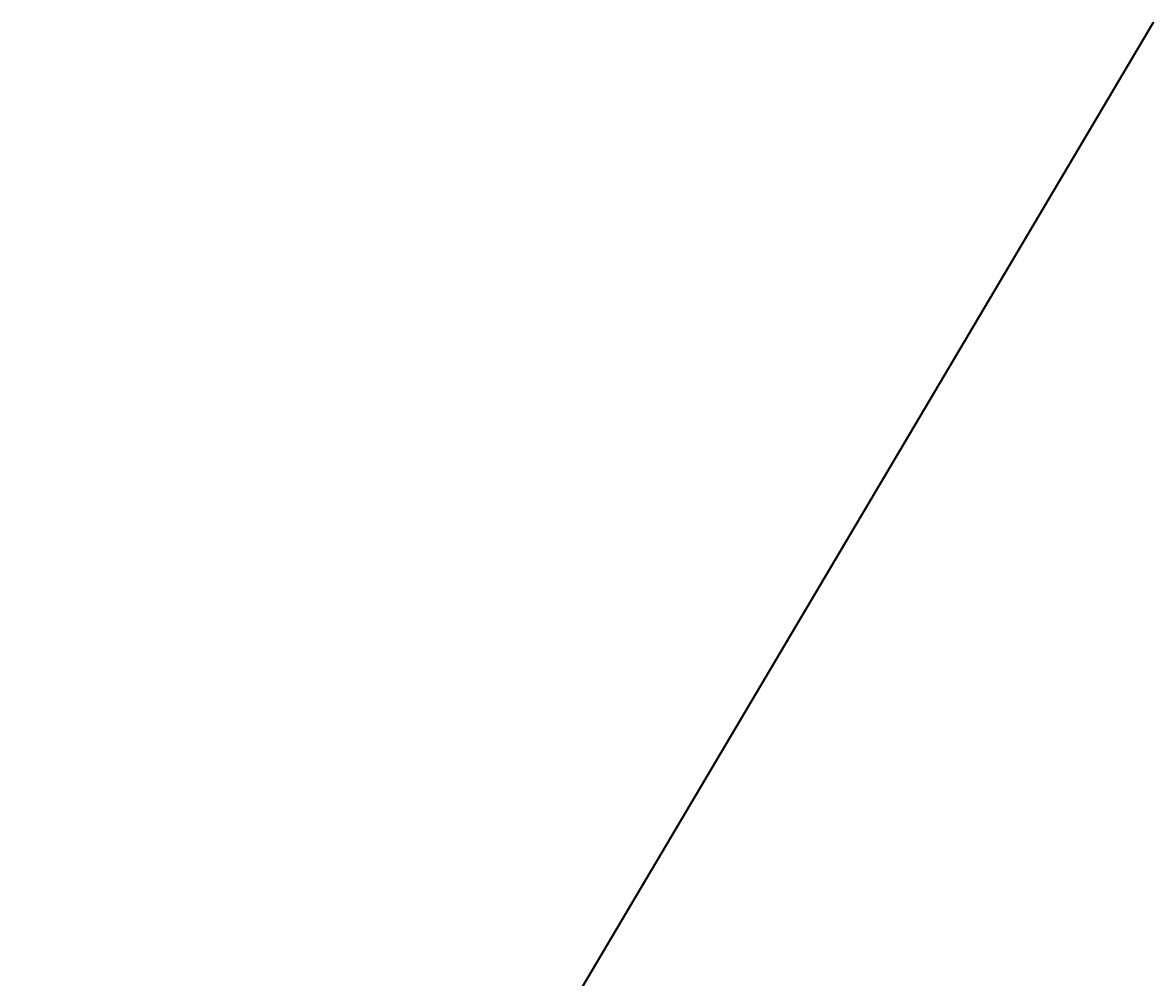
# Model space of a CAD drawing. Header units: metres. Extents: x -11 to 3521716, y 0 to 5943557.
# Tile 24 of 24: x 0 to 3521716, y 2971778 to 5943557. Entities that reach past the tile are written whole.
import ezdxf

# ---------------------------------------------------------------- set-up
doc = ezdxf.new("R2010")
doc.units = ezdxf.units.M
doc.header["$PDMODE"] = 35
doc.header["$PDSIZE"] = 0.1
doc.linetypes.add('AUSGEZOGEN', pattern=[2, 1, 1])
for name, color, linetype in [('_NORDPFEIL', 7, 'Continuous'), ('IBJ_Bauflächen', 10, 'Continuous'), ('IBJ_Sonstiges', 10, 'Continuous'), ('IBJ_Stahlbau', 10, 'Continuous'), ('T__TEXT', 2, 'Continuous'), ('T__VERM', 3, 'Continuous')]:
    doc.layers.add(name, color=color, linetype=linetype)
doc.layers.add('IBJ_DB-Grenze', color=3, linetype='Continuous', true_color=0x00ff00)
doc.styles.add('SIMPLEX7', font='simplexd.shx', dxfattribs={"width": 0.7})
doc.styles.get("Standard").update_dxf_attribs({"font": 'simplex.shx', "width": 0.7})
doc.dimstyles.new('SOFI35$0', dxfattribs={"dimtxt": 3.5, "dimasz": 0.35, "dimexe": 0.18, "dimexo": 0.0625, "dimgap": 0.945, "dimtad": 1, "dimdec": 3, "dimrnd": 0.001, "dimzin": 0, "dimdsep": 46, "dimtxsty": 'Standard', "dimblk1": 'SOF_BEMSTR1', "dimblk2": 'SOF_BEMSTR2', "dimsah": 1, "dimcen": 3.5, "dimse1": 1, "dimse2": 1, "dimclrd": 1, "dimclre": 1, "dimclrt": 2, "dimadec": 0, "dimazin": 0, "dimtfac": 1, "dimtdec": 3, "dimtmove": 0, "dimatfit": 3, "dimfxl": 1, "dimtolj": 1, "dimtzin": 0, "dimlwd": 0, "dimlwe": 0, "dimarcsym": 0})
doc.dimstyles.new('SOFI35$7', dxfattribs={"dimscale": 0, "dimtxt": 3.5, "dimasz": 3.5, "dimexe": 0.18, "dimexo": 0.0625, "dimgap": 0.945, "dimtad": 1, "dimdec": 3, "dimrnd": 0.001, "dimzin": 0, "dimdsep": 46, "dimtxsty": 'Standard', "dimblk1": 'SOF_BEMSTR1', "dimblk2": 'SOF_BEMSTR2', "dimcen": 3.5, "dimse1": 1, "dimse2": 1, "dimclrd": 1, "dimclre": 1, "dimclrt": 2, "dimadec": 0, "dimazin": 0, "dimtfac": 1, "dimtdec": 3, "dimtmove": 0, "dimatfit": 0, "dimfxl": 1, "dimtolj": 1, "dimtzin": 0, "dimlwd": 0, "dimlwe": 0, "dimarcsym": 0})

# ---------------------------------------------------------------- blocks, each defined once
blk = doc.blocks.new('NP')
at = {"color": 0}
for p, q in [((-1, 0), (-1, 0)), ((0, 1), (0, 2)), ((0, 2), (0, -2)), ((0, 2), (0, -2)), ((0, 1), (0, 2)), ((0, 0), (0, 0)), ((0, 0), (0, 0)), ((0, 0), (0, 0)), ((0, 0), (0, 0)), ((0, 0), (0, 0)), ((0, 0), (0, 0)), ((0, 0), (0, 0)), ((0, 0), (0, 0)), ((0, 0), (0, 0)), ((0, -2), (0, -1)), ((0, -2), (0, -1)), ((0, -2), (0, -1)), ((1, 0), (1, 0))]:
    blk.add_line(p, q, dxfattribs=at)
blk.add_ellipse((0, 0), major_axis=(0.56, 0.56), ratio=1, start_param=5.4977871, end_param=11.7809724, dxfattribs=at)
blk.add_solid([(0, 1), (0, 2), (0, 1), (0, 2)], dxfattribs=at)
blk = doc.blocks.new('SOF_BEMSTR1')
at = {"color": 0, "linetype": 'ByBlock', "lineweight": -2}
for p, q in [((-5, 0), (5, 0)), ((3.535, 3.535), (-3.535, -3.535)), ((0, 20), (0, -8.5))]:
    blk.add_line(p, q, dxfattribs=at)
blk = doc.blocks.new('SOF_BEMSTR2')
at = {"color": 0, "linetype": 'ByBlock', "lineweight": -2}
for p, q in [((-5, 0), (5, 0)), ((3.535, 3.535), (-3.535, -3.535)), ((0, -20), (0, 8.5))]:
    blk.add_line(p, q, dxfattribs=at)
blk = doc.blocks.new('*D38')
at = {"layer": 'T__VERM', "color": 1, "linetype": 'AUSGEZOGEN', "lineweight": 0, "transparency": 16777216}
for p, q in [((3521388, 5943337), (3521387, 5943332)), ((3521389, 5943340), (3521388, 5943337))]:
    blk.add_line(p, q, dxfattribs=at)
at = {"layer": 'T__VERM', "color": 1, "linetype": 'AUSGEZOGEN', "lineweight": 0, "transparency": 16777216, "xscale": 0.175, "yscale": 0.175, "zscale": 0.175}
for name, p, rotation in [('SOF_BEMSTR2', (3521388, 5943337), 252.6500284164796), ('SOF_BEMSTR1', (3521389, 5943340), 72.65002841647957)]:
    blk.add_blockref(name, p, dxfattribs=dict(at, rotation=rotation))
at = {"layer": 'T__VERM', "color": 2, "linetype": 'AUSGEZOGEN', "lineweight": 35, "transparency": 16777216, "insert": (3521386, 5943335), "char_height": 1.75, "attachment_point": 5, "rotation": 72.650028, "bg_fill": 3, "box_fill_scale": 1.1, "bg_fill_color": 256, "bg_fill_true_color": 13158600, "bg_fill_transparency": 0}
blk.add_mtext('\\A1;3.50', dxfattribs=at)
at = {"layer": 'Defpoints', "color": 0, "linetype": 'AUSGEZOGEN', "lineweight": 35, "transparency": 16777216}
for p in [(3521388, 5943337), (3521388, 5943337), (3521389, 5943340)]:
    blk.add_point(p, dxfattribs=at)

msp = doc.modelspace()

# ---------------------------------------------------------------- block references
at = {"layer": '_NORDPFEIL', "xscale": 4.318143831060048, "yscale": 4.318143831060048, "zscale": 4.318143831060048, "rotation": 359.9985461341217}
msp.add_blockref('NP', (3521319.9632, 5943476.3037), dxfattribs=at)

# ---------------------------------------------------------------- next in the draw order: texts
at = {"layer": 'T__TEXT', "color": 2, "linetype": 'AUSGEZOGEN', "lineweight": 35, "insert": (3521310.9666, 5943358.3507), "char_height": 1.75, "width": 13.106938, "attachment_point": 1, "rotation": 341.9991193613, "style": 'SIMPLEX7', "bg_fill": 2}
msp.add_mtext('bahnlinks', dxfattribs=at)

# ---------------------------------------------------------------- next in the draw order: texts
at = {"layer": 'T__TEXT', "color": 2, "linetype": 'AUSGEZOGEN', "lineweight": 35, "insert": (3521314.6053, 5943386.8055), "char_height": 1.75, "width": 13.106938, "attachment_point": 1, "rotation": 341.9991193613, "style": 'SIMPLEX7', "bg_fill": 2}
msp.add_mtext('bahnrechts', dxfattribs=at)

# ---------------------------------------------------------------- next in the draw order: texts
at = {"layer": 'T__TEXT', "color": 2, "linetype": 'AUSGEZOGEN', "lineweight": 35, "char_height": 1.75, "width": 13.106938, "attachment_point": 1, "rotation": 341.9991193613, "style": 'SIMPLEX7'}
for insert in [(3521232.7536, 5943383.2599), (3521254.7809, 5943404.9955)]:
    msp.add_mtext('DB-Grenze', dxfattribs=dict(at, insert=insert))

# ---------------------------------------------------------------- next in the draw order: texts
at = {"layer": 'T__TEXT', "color": 2, "linetype": 'AUSGEZOGEN', "lineweight": 35, "insert": (3521290.9468, 5943385.1843), "char_height": 1.75, "width": 42.282142, "attachment_point": 1, "rotation": 341.9991193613, "style": 'SIMPLEX7', "bg_fill": 2}
msp.add_mtext('Strecke 1720\\Pvon Hammah nach Himmelpforten', dxfattribs=at)

# ---------------------------------------------------------------- next in the draw order: hatches: boundary and pattern name
at = {"layer": 'IBJ_Stahlbau', "linetype": 'AUSGEZOGEN', "lineweight": 35}
h = msp.add_hatch(dxfattribs=at)
h.set_pattern_fill('ANSI31', color=256, scale=0.53, angle=76.7646275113)
h.set_pattern_definition([(121.76462751, (8467069.0083, 1197872.0689), (-1.43070409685, -0.8858517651), [])])
h.paths.add_polyline_path([(3521267.0701, 5943381.2317), (3521269.2298, 5943380.3911), (3521273.5947, 5943392.0465), (3521271.435, 5943392.8872)])
h = msp.add_hatch(dxfattribs=at)
h.set_pattern_fill('ANSI31', color=256, scale=0.53, angle=76.76462751)
h.paths.add_polyline_path([(3521279.5882, 5943389.8019), (3521278.2771, 5943390.2929), (3521273.9122, 5943378.6375), (3521275.2233, 5943378.1465)])

# ---------------------------------------------------------------- next in the draw order: linework, layer by layer
for points in [[(3521267.0701, 5943381.2317), (3521271.435, 5943392.8872), (3521273.5947, 5943392.0465)], [(3521269.2298, 5943380.3911), (3521267.0701, 5943381.2317)], [(3521273.5947, 5943392.0465), (3521269.2298, 5943380.3911)], [(3521278.2771, 5943390.2929), (3521273.9122, 5943378.6375)], [(3521279.5882, 5943389.8019), (3521275.2233, 5943378.1465)]]:
    msp.add_lwpolyline(points, dxfattribs=at)

# ---------------------------------------------------------------- next in the draw order: leaders
at = {"layer": 'T__VERM', "linetype": 'AUSGEZOGEN', "lineweight": 35, "annotation_type": 0, "has_hookline": 1, "hookline_direction": 1, "text_width": 27.8833}
msp.add_leader([(3521269.8084, 5943388.5436), (3521265.5783, 5943393.5675), (3521262.0783, 5943393.5675)], dimstyle='SOFI35$7', override={"dimscale": 0}, dxfattribs=at)

# ---------------------------------------------------------------- next in the draw order: texts
at = {"layer": 'T__VERM', "color": 2, "linetype": 'AUSGEZOGEN', "lineweight": 35, "insert": (3521233.7225, 5943394.04), "char_height": 1.75, "attachment_point": 7, "bg_fill": 3, "box_fill_scale": 1.5, "bg_fill_color": 256, "bg_fill_transparency": 0}
msp.add_mtext('\\A1;Gewölbedurchlass km 221,966', dxfattribs=at)

# ---------------------------------------------------------------- next in the draw order: hatches: boundary and pattern name
at = {"layer": 'IBJ_Bauflächen', "linetype": 'Continuous', "lineweight": 25, "true_color": 0xff0000}
h = msp.add_hatch(dxfattribs=at)
h.set_pattern_fill('DOTS', color=1, scale=0.26325, angle=117.4203074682)
h.set_pattern_definition([(117.420307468, (0, 0), (-0.467184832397, -0.00697420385), [0, -0.417909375])])
h.paths.add_polyline_path([(3521279.3221, 5943373.5698), (3521278.087, 5943370.2769), (3521296.0939, 5943364.9075), (3521338.6179, 5943353.0092), (3521388.2252, 5943336.5768), (3521431.8613, 5943323.7568), (3521435.1908, 5943322.7786), (3521436.1773, 5943326.1367), (3521432.8479, 5943327.1148), (3521389.269, 5943339.9181), (3521339.6402, 5943356.3576), (3521297.0868, 5943368.2641)])
h = msp.add_hatch(dxfattribs=at)
h.set_pattern_fill('DOTS', color=1, scale=0.5265, angle=117.4203074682)
h.set_pattern_definition([(1e-14, (3520924.36, 5943820.4927), (0.4179094, 0.83581875), [0, -0.83581875])])
h.paths.add_polyline_path([(3521566.6893, 5943542.4545), (3521578.1544, 5943542.4545), (3521578.1553, 5943537.9853), (3521566.6902, 5943537.9853)])
h = msp.add_hatch(dxfattribs=at)
h.set_pattern_fill('DOTS', color=1, scale=0.26325, angle=117.4203074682)
h.set_pattern_definition([(117.4203074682, (1276484.34328, -23482669.05744), (-0.467184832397, -0.0069742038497), [0, -0.417909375])])
h.paths.add_polyline_path([(3521566.6893, 5943534.715), (3521578.1544, 5943534.715), (3521578.1544, 5943530.2457), (3521566.6893, 5943530.2457)])

# ---------------------------------------------------------------- next in the draw order: linework, layer by layer
at = {"layer": 'IBJ_Bauflächen', "linetype": 'AUSGEZOGEN', "lineweight": 35}
msp.add_lwpolyline([(3521297.1362, 5943368.2487), (3521279.3201, 5943373.5704), (3521278.089, 5943370.2763), (3521296.0939, 5943364.9075), (3521338.6179, 5943353.0092), (3521388.2252, 5943336.5768), (3521431.8613, 5943323.7568), (3521435.1908, 5943322.7786), (3521436.1773, 5943326.1367), (3521432.8479, 5943327.1148), (3521389.269, 5943339.9181), (3521339.6402, 5943356.3576), (3521297.037, 5943368.2781)], dxfattribs=at)
at = {"layer": 'IBJ_Bauflächen', "color": 1, "linetype": 'Continuous', "lineweight": 25, "true_color": 0xff0000}
for points in [[(3521566.6893, 5943542.4545), (3521578.1544, 5943542.4545), (3521578.1544, 5943537.9853), (3521566.6893, 5943537.9853)], [(3521566.6893, 5943534.715), (3521578.1544, 5943534.715), (3521578.1544, 5943530.2457), (3521566.6893, 5943530.2457)]]:
    msp.add_lwpolyline(points, close=True, dxfattribs=at)
at = {"layer": 'IBJ_DB-Grenze', "linetype": 'AUSGEZOGEN', "lineweight": 35}
for p, q in [((0, 0), (3521163.86, 5943208.88)), ((3521125.19, 5943425.26), (3521139.31, 5943418.61)), ((3521139.31, 5943418.61), (3521183.24, 5943405.4)), ((3521183.24, 5943405.4), (3521216.68, 5943396.12)), ((3521216.68, 5943396.12), (3521229.3, 5943391.97)), ((3521566.6893, 5943523.5431), (3521578.1544, 5943523.7105))]:
    msp.add_line(p, q, dxfattribs=at)
for points in [[(3521112.81, 5943449.37), (3521136.26, 5943441.87), (3521241.28, 5943405.77), (3521264.27, 5943398.61), (3521280.46, 5943394.04), (3521323.88, 5943379.58), (3521356.07, 5943368.72), (3521432.61, 5943345.31), (3521434.0056, 5943349.873), (3521441.84, 5943347.71), (3521447.18, 5943364.19), (3521455.31, 5943361.72), (3521451.08, 5943349.22), (3521457.54, 5943343.2), (3521501.2, 5943329.81)], [(3521229.3, 5943391.97), (3521226.01, 5943387.69), (3521295.74, 5943363.77), (3521338.27, 5943351.87), (3521387.87, 5943335.44), (3521431.54, 5943322.61), (3521441.29, 5943320.01)], [(3521441.29, 5943320.01), (3521466.39, 5943313.7), (3521484.11, 5943307.41), (3521580.46, 5943277.47), (3521603.88, 5943269.99), (3521666.8, 5943250.02), (3521715.57, 5943231.59)]]:
    msp.add_lwpolyline(points, dxfattribs=at)
at = {"layer": 'T__TEXT', "linetype": 'AUSGEZOGEN', "lineweight": 35}
msp.add_lwpolyline([(3521561.1412, 5943556.7612), (3521561.1412, 5943515.3222), (3521633.8271, 5943515.3222), (3521633.8271, 5943556.7612), (3521561.1412, 5943556.7612)], dxfattribs=at)
at = {"layer": 'T__VERM', "linetype": 'AUSGEZOGEN', "lineweight": 35}
for p in [(3521268.6957, 5943385.5724), (3521272.7819, 5943389.8761)]:
    msp.add_point(p, dxfattribs=at)

# ---------------------------------------------------------------- next in the draw order: texts
at = {"layer": 'T__TEXT', "color": 2, "linetype": 'AUSGEZOGEN', "lineweight": 35, "insert": (3521281.7132, 5943455.8791), "char_height": 1.75, "width": 40.276164, "attachment_point": 1, "rotation": 0.5471983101, "style": 'SIMPLEX7'}
msp.add_mtext('Gemeinde Himmelpforten \\PGemarkung Himmelpforten \\P^I03 0479', dxfattribs=at)
at = {"layer": 'T__TEXT', "color": 2, "linetype": 'AUSGEZOGEN', "lineweight": 35, "char_height": 2.73, "width": 2.954373, "attachment_point": 1, "style": 'SIMPLEX7'}
for s, insert in [('{\\LLegende}', (3521567.4202, 5943552.6153)), ('Baustelleneinrichtungsfläche', (3521583.9728, 5943541.7941)), ('Baustraße', (3521583.9728, 5943533.466)), ('DB-Grenze', (3521583.9728, 5943525.2832))]:
    msp.add_mtext(s, dxfattribs=dict(at, insert=insert))

# ---------------------------------------------------------------- next in the draw order: dimensions: what is measured, and where the dimension line sits
at = {"layer": 'T__VERM', "linetype": 'AUSGEZOGEN', "lineweight": 35}
dim = msp.add_aligned_dim(p1=(3521389.269, 5943339.9181), p2=(3521388.2252, 5943336.5768), distance=0, text='3.50', dimstyle='SOFI35$0', override={"dimtfill": 1}, dxfattribs=at)
dim.commit()
dim.dimension.update_dxf_attribs({"geometry": '*D38', "text_midpoint": (3521386.1892, 5943334.5789)})

# ---------------------------------------------------------------- next in the draw order: leaders
at = {"layer": 'T__VERM', "linetype": 'AUSGEZOGEN', "lineweight": 35, "annotation_type": 0, "has_hookline": 1, "hookline_direction": 0, "text_width": 19.25}
msp.add_leader([(3521427.1806, 5943325.1319), (3521432.2363, 5943310.4853), (3521435.7363, 5943310.4853)], dimstyle='SOFI35$7', override={"dimscale": 0}, dxfattribs=at)

# ---------------------------------------------------------------- next in the draw order: texts
at = {"layer": 'T__VERM', "color": 2, "linetype": 'AUSGEZOGEN', "lineweight": 35, "insert": (3521436.2088, 5943310.9578), "char_height": 1.75, "attachment_point": 7, "bg_fill": 3, "box_fill_scale": 1.5, "bg_fill_color": 256, "bg_fill_transparency": 0}
msp.add_mtext('\\A1;Zufahrt über Ramels', dxfattribs=at)

# ---------------------------------------------------------------- next in the draw order: linework, layer by layer
at = {"layer": 'IBJ_Stahlbau', "linetype": 'AUSGEZOGEN', "lineweight": 35}
for p, q in [((3521264.3514, 5943382.2501), (3521260.875, 5943375.73)), ((3521270.0956, 5943372.567), (3521274.152, 5943371.1755)), ((3521272.5589, 5943379.1443), (3521276.5765, 5943377.6397)), ((3521273.9122, 5943378.6375), (3521275.2233, 5943378.1465)), ((3521280.3218, 5943376.235), (3521277.9371, 5943369.8771)), ((3521278.2771, 5943390.2929), (3521279.5882, 5943389.8019))]:
    msp.add_line(p, q, dxfattribs=at)

# ---------------------------------------------------------------- next in the draw order: leaders
at = {"layer": 'T__VERM', "linetype": 'AUSGEZOGEN', "lineweight": 35, "annotation_type": 0, "has_hookline": 1, "hookline_direction": 1}
for points, text_width in [([(3521272.4636, 5943376.1701), (3521264.2362, 5943383.4063), (3521260.7362, 5943383.4063)], 21.2333), ([(3521265.5082, 5943375.5212), (3521259.5174, 5943368.4072), (3521256.0174, 5943368.4072)], 4.725)]:
    msp.add_leader(points, dimstyle='SOFI35$7', override={"dimscale": 0}, dxfattribs=dict(at, text_width=text_width))

# ---------------------------------------------------------------- next in the draw order: texts
at = {"layer": 'T__VERM', "color": 2, "linetype": 'AUSGEZOGEN', "lineweight": 35, "insert": (3521250.8199, 5943368.8797), "char_height": 1.75, "attachment_point": 7, "bg_fill": 3, "box_fill_scale": 1.5, "bg_fill_color": 256, "bg_fill_transparency": 0}
msp.add_mtext('\\A1;Baum', dxfattribs=at)

# ---------------------------------------------------------------- next in the draw order: leaders
at = {"layer": 'T__VERM', "linetype": 'AUSGEZOGEN', "lineweight": 35, "annotation_type": 0, "has_hookline": 1, "hookline_direction": 0, "text_width": 26.425}
msp.add_leader([(3521278.3637, 5943386.5322), (3521277.1367, 5943406.0409), (3521280.6367, 5943406.0409)], dimstyle='SOFI35$7', override={"dimscale": 0}, dxfattribs=at)

# ---------------------------------------------------------------- next in the draw order: texts
at = {"layer": 'T__VERM', "color": 2, "linetype": 'AUSGEZOGEN', "lineweight": 35, "insert": (3521281.1092, 5943406.5134), "char_height": 1.75, "attachment_point": 7, "bg_fill": 3, "box_fill_scale": 1.5, "bg_fill_color": 256, "bg_fill_transparency": 0}
msp.add_mtext('\\A1;neuer Durchlass km 221,961', dxfattribs=at)

# ---------------------------------------------------------------- next in the draw order: leaders
at = {"layer": 'T__VERM', "linetype": 'AUSGEZOGEN', "lineweight": 35, "annotation_type": 0, "has_hookline": 1, "hookline_direction": 1, "text_width": 4.725}
msp.add_leader([(3521279.4704, 5943371.2237), (3521273.4795, 5943364.1098), (3521269.9795, 5943364.1098)], dimstyle='SOFI35$7', override={"dimscale": 0}, dxfattribs=at)

# ---------------------------------------------------------------- next in the draw order: texts
at = {"layer": 'T__VERM', "color": 2, "linetype": 'AUSGEZOGEN', "lineweight": 35, "insert": (3521264.782, 5943364.5823), "char_height": 1.75, "attachment_point": 7, "bg_fill": 3, "box_fill_scale": 1.5, "bg_fill_color": 256, "bg_fill_transparency": 0}
msp.add_mtext('\\A1;Baum', dxfattribs=at)

# ---------------------------------------------------------------- next in the draw order: hatches: boundary and pattern name
at = {"layer": 'IBJ_Bauflächen', "linetype": 'Continuous', "lineweight": 25, "true_color": 0xff0000}
h = msp.add_hatch(dxfattribs=at)
h.set_pattern_fill('DOTS', color=1, scale=0.5265, angle=117.42030747)
h.paths.add_polyline_path([(3521272.1196, 5943399.1738), (3521287.1679, 5943393.3335), (3521284.8127, 5943387.2649), (3521269.7644, 5943393.1052)])

# ---------------------------------------------------------------- next in the draw order: linework, layer by layer
at = {"layer": 'IBJ_Sonstiges', "linetype": 'AUSGEZOGEN', "lineweight": 35}
msp.add_lwpolyline([(3521272.1196, 5943399.1738), (3521287.1679, 5943393.3335), (3521284.8127, 5943387.2649), (3521269.7644, 5943393.1052)], close=True, dxfattribs=at)
at = {"layer": 'IBJ_Stahlbau', "linetype": 'AUSGEZOGEN', "lineweight": 35}
for p, q in [((3521260.875, 5943375.73), (3521277.9371, 5943369.8771)), ((3521264.3514, 5943382.2501), (3521280.3223, 5943376.2364))]:
    msp.add_line(p, q, dxfattribs=at)

# ---------------------------------------------------------------- next in the draw order: texts
at = {"layer": 'T__VERM', "color": 2, "linetype": 'AUSGEZOGEN', "lineweight": 35, "insert": (3521262.0137, 5943383.8788), "char_height": 1.75, "attachment_point": 9}
msp.add_mtext('\\A1;', dxfattribs=at)

# ---------------------------------------------------------------- next in the draw order: leaders
at = {"layer": 'T__VERM', "linetype": 'AUSGEZOGEN', "lineweight": 35}
msp.add_leader([(3521269.7644, 5943393.1052), (3521264.2007, 5943383.4063), (3521260.7007, 5943383.4063)], dimstyle='SOFI35$7', override={"dimscale": 0}, dxfattribs=at)

# ---------------------------------------------------------------- next in the draw order: texts
at = {"layer": 'T__VERM', "color": 2, "linetype": 'AUSGEZOGEN', "lineweight": 35, "insert": (3521260.2637, 5943383.8788), "char_height": 1.75, "attachment_point": 9, "bg_fill": 3, "box_fill_scale": 1.5, "bg_fill_color": 256, "bg_fill_transparency": 0}
msp.add_mtext('\\A1;Baufeld + Arbeitsraum', dxfattribs=at)

# ---------------------------------------------------------------- next in the draw order: hatches: boundary and pattern name
at = {"layer": 'IBJ_Bauflächen', "linetype": 'Continuous', "lineweight": 25, "true_color": 0xff0000}
h = msp.add_hatch(dxfattribs=at)
h.set_pattern_fill('DOTS', color=1, scale=0.5265, angle=117.4203074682)
h.set_pattern_definition([(117.420307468, (-6.55564, -15.7984), (-0.93436966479, -0.0139484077), [0, -0.83581875])])
h.paths.add_polyline_path([(3521264.3514, 5943382.2501), (3521280.3218, 5943376.235), (3521277.9866, 5943369.8601), (3521260.875, 5943375.73)])
h = msp.add_hatch(dxfattribs=at)
h.set_pattern_fill('DOTS', color=1, scale=0.5265, angle=117.42030747)
h.paths.add_polyline_path([(3521287.1679, 5943393.3335), (3521281.4107, 5943395.5672), (3521284.2415, 5943396.5649), (3521289.3458, 5943396.4404), (3521299.6266, 5943395.8183), (3521310.4575, 5943396.3534), (3521343.0532, 5943398.4093), (3521336.3978, 5943386.0052)])

# ---------------------------------------------------------------- next in the draw order: linework, layer by layer
at = {"layer": 'IBJ_Sonstiges', "linetype": 'AUSGEZOGEN', "lineweight": 35}
msp.add_lwpolyline([(3521287.1679, 5943393.3335), (3521281.4107, 5943395.5672), (3521284.2415, 5943396.5649), (3521289.3458, 5943396.4404), (3521299.6266, 5943395.8183), (3521310.4575, 5943396.3534), (3521343.0532, 5943398.4093), (3521336.3978, 5943386.0052), (3521287.1679, 5943393.3335), (3521287.1679, 5943393.3335)], dxfattribs=at)

# ---------------------------------------------------------------- next in the draw order: leaders
at = {"layer": 'T__VERM', "linetype": 'AUSGEZOGEN', "lineweight": 35, "annotation_type": 0, "has_hookline": 1, "hookline_direction": 0, "text_width": 25.6667}
msp.add_leader([(3521339.7255, 5943392.2073), (3521341.8801, 5943388.405), (3521345.3801, 5943388.405)], dimstyle='SOFI35$7', override={"dimscale": 0}, dxfattribs=at)

# ---------------------------------------------------------------- next in the draw order: texts
at = {"layer": 'T__VERM', "color": 2, "linetype": 'AUSGEZOGEN', "lineweight": 35, "insert": (3521345.8526, 5943388.8775), "char_height": 1.75, "attachment_point": 7, "bg_fill": 3, "box_fill_scale": 1.5, "bg_fill_color": 256, "bg_fill_transparency": 0}
msp.add_mtext('\\A1;Baustelleneinrichtungsfläche\\P400 m²', dxfattribs=at)

# ---------------------------------------------------------------- next in the draw order: leaders
at = {"layer": 'T__VERM', "linetype": 'AUSGEZOGEN', "lineweight": 35, "annotation_type": 0, "has_hookline": 1, "hookline_direction": 0, "text_width": 33.1917}
msp.add_leader([(3521336.8195, 5943400.1039), (3521346.7691, 5943402.4146)], dimstyle='SOFI35$7', override={"dimscale": 0}, dxfattribs=at)

# ---------------------------------------------------------------- next in the draw order: texts
at = {"layer": 'T__VERM', "color": 2, "linetype": 'AUSGEZOGEN', "lineweight": 35, "insert": (3521347.2416, 5943402.8871), "char_height": 1.75, "attachment_point": 7, "bg_fill": 3, "box_fill_scale": 1.5, "bg_fill_color": 256, "bg_fill_transparency": 0}
msp.add_mtext('\\A1;Baustellenzufahrt über \\PStraße "Ramels" zwischen Bewuchs', dxfattribs=at)

# ---------------------------------------------------------------- next in the draw order: hatches: boundary and pattern name
at = {"layer": 'IBJ_Bauflächen', "linetype": 'Continuous', "lineweight": 25, "true_color": 0xff0000}
h = msp.add_hatch(dxfattribs=at)
h.set_pattern_fill('DOTS', color=1, scale=0.26325, angle=117.4203074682)
h.set_pattern_definition([(117.420307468, (18.1979, 1.2273), (-0.467184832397, -0.00697420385), [0, -0.417909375])])
h.paths.add_polyline_path([(3521321.0403, 5943401.2597), (3521326.4101, 5943397.4698), (3521332.6938, 5943397.7836), (3521341.2059, 5943402.904)])

# ---------------------------------------------------------------- next in the draw order: linework, layer by layer
at = {"layer": 'IBJ_Sonstiges', "linetype": 'AUSGEZOGEN', "lineweight": 35}
msp.add_lwpolyline([(3521321.0403, 5943401.2597), (3521326.4101, 5943397.4698), (3521332.6938, 5943397.7836), (3521341.2059, 5943402.904), (3521321.0403, 5943401.2597)], dxfattribs=at)

# ---------------------------------------------------------------- next in the draw order: texts
at = {"layer": 'T__VERM', "color": 2, "linetype": 'AUSGEZOGEN', "lineweight": 35, "insert": (3521342.2476, 5943431.6172), "char_height": 1.75, "attachment_point": 7, "bg_fill": 3, "box_fill_scale": 1.5, "bg_fill_color": 256, "bg_fill_transparency": 0}
msp.add_mtext('\\A1;BE-Fläche und BE-Flächenzufahrt ist so anzuordnen,\\Pdass Bäume nicht beeinträchtigt werden', dxfattribs=at)

# ---------------------------------------------------------------- next in the draw order: leaders
at = {"layer": 'T__VERM', "linetype": 'AUSGEZOGEN', "lineweight": 35, "annotation_type": 0, "has_hookline": 1, "hookline_direction": 0, "text_width": 4.725}
msp.add_leader([(3521275.0991, 5943396.1536), (3521279.2076, 5943400.378), (3521282.7076, 5943400.378)], dimstyle='SOFI35$7', override={"dimscale": 0}, dxfattribs=at)

# ---------------------------------------------------------------- next in the draw order: texts
at = {"layer": 'T__VERM', "color": 2, "linetype": 'AUSGEZOGEN', "lineweight": 35, "insert": (3521283.1801, 5943400.8505), "char_height": 1.75, "attachment_point": 7, "bg_fill": 3, "box_fill_scale": 1.5, "bg_fill_color": 256, "bg_fill_transparency": 0}
msp.add_mtext('\\A1;Baum', dxfattribs=at)

# ---------------------------------------------------------------- next in the draw order: leaders
at = {"layer": 'T__VERM', "linetype": 'AUSGEZOGEN', "lineweight": 35, "annotation_type": 0, "has_hookline": 1, "hookline_direction": 1, "text_width": 4.725}
msp.add_leader([(3521271.1918, 5943395.8083), (3521276.4682, 5943402.7028), (3521272.9682, 5943402.7028)], dimstyle='SOFI35$7', override={"dimscale": 0}, dxfattribs=at)

# ---------------------------------------------------------------- next in the draw order: texts
at = {"layer": 'T__VERM', "color": 2, "linetype": 'AUSGEZOGEN', "lineweight": 35, "insert": (3521272.4957, 5943403.1753), "char_height": 1.75, "attachment_point": 9, "bg_fill": 3, "box_fill_scale": 1.5, "bg_fill_color": 256, "bg_fill_transparency": 0}
msp.add_mtext('Baum', dxfattribs=at)

# ---------------------------------------------------------------- next in the draw order: leaders
at = {"layer": 'T__VERM', "linetype": 'AUSGEZOGEN', "lineweight": 35, "annotation_type": 0, "has_hookline": 1, "hookline_direction": 0, "text_width": 4.725}
msp.add_leader([(3521292.5561, 5943396.667), (3521292.5378, 5943399.6027), (3521296.0378, 5943399.6027)], dimstyle='SOFI35$7', override={"dimscale": 0}, dxfattribs=at)

# ---------------------------------------------------------------- next in the draw order: texts
at = {"layer": 'T__VERM', "color": 2, "linetype": 'AUSGEZOGEN', "lineweight": 35, "insert": (3521296.5103, 5943400.0752), "char_height": 1.75, "attachment_point": 7, "bg_fill": 3, "box_fill_scale": 1.5, "bg_fill_color": 256, "bg_fill_transparency": 0}
msp.add_mtext('\\A1;Baum', dxfattribs=at)

# ---------------------------------------------------------------- next in the draw order: leaders
at = {"layer": 'T__VERM', "linetype": 'AUSGEZOGEN', "lineweight": 35, "annotation_type": 0, "has_hookline": 1, "hookline_direction": 1, "text_width": 4.725}
msp.add_leader([(3521316.8713, 5943398.8764), (3521316.211, 5943400.5894), (3521312.711, 5943400.5894)], dimstyle='SOFI35$7', override={"dimscale": 0}, dxfattribs=at)

# ---------------------------------------------------------------- next in the draw order: texts
at = {"layer": 'T__VERM', "color": 2, "linetype": 'AUSGEZOGEN', "lineweight": 35, "insert": (3521312.2385, 5943401.0619), "char_height": 1.75, "attachment_point": 9, "bg_fill": 3, "box_fill_scale": 1.5, "bg_fill_color": 256, "bg_fill_transparency": 0}
msp.add_mtext('\\A1;Baum', dxfattribs=at)

doc.saveas('drawing.dxf')
